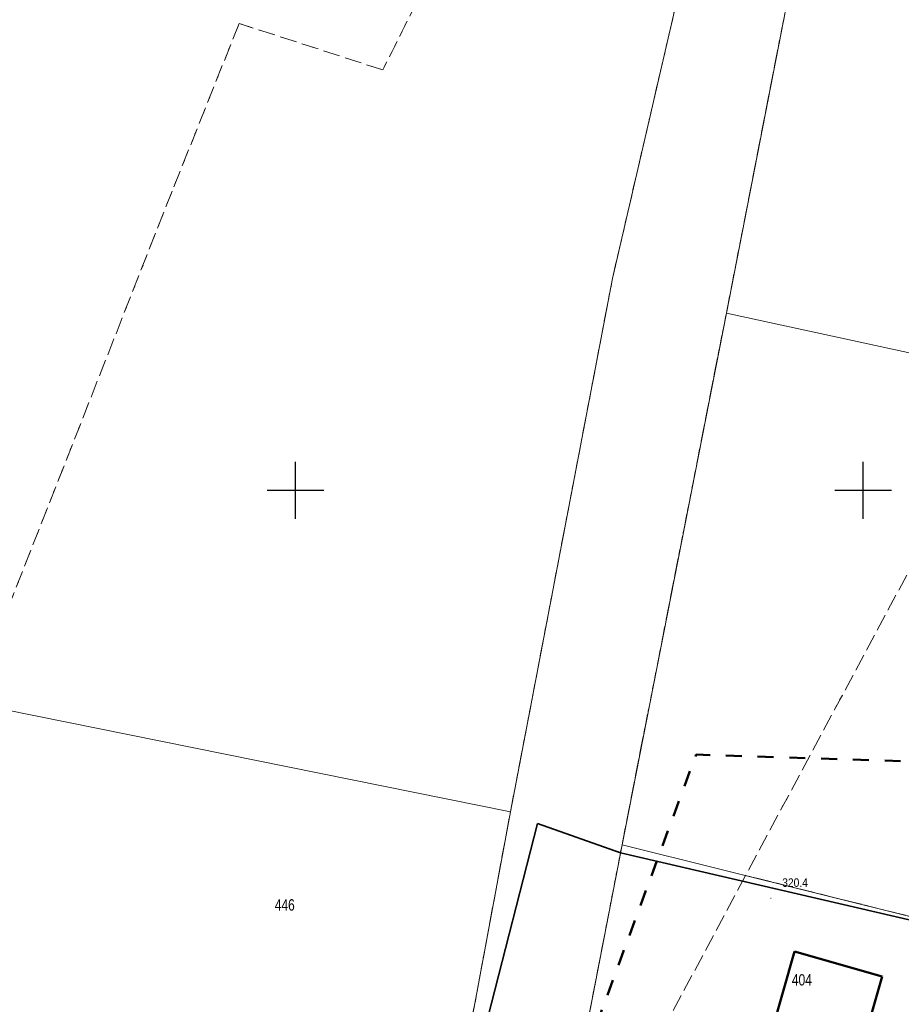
# Model space of a CAD drawing. Header units: metres. Extents: x 7523615 to 7533948, y 5492686 to 5502120.
# Tile 173 of 256: x 7531176 to 7531253, y 5496705 to 5496791. Entities that reach past the tile are written whole.
import ezdxf

# ---------------------------------------------------------------- set-up
doc = ezdxf.new("R2010")
doc.units = ezdxf.units.M
for name, pattern in [('1.4_1.4', [2.8, 1.4, -1.4]), ('219-500', [0]), ('egkk-500', [2, 1.5, -0.5]), ('egug-500', [1, 0.5, -0.5])]:
    doc.linetypes.add(name, pattern=pattern)
doc.layers.get('0').update_dxf_attribs({"color": 2, "lineweight": 5})
doc.styles.get("Standard").update_dxf_attribs({"font": 'Working1250', "width": 0.75})
doc.linetypes.add('902-500', pattern='A,3.75,0,[1,ksztalty.shx,S=0.5,R=0,X=0,Y=0],3.75', length=7.5)

# ---------------------------------------------------------------- blocks, each defined once
blk = doc.blocks.new('203')
at = {"linetype": 'Continuous', "lineweight": 0}
h = blk.add_hatch(color=0, dxfattribs=at)
edge = h.paths.add_edge_path()
edge.add_arc((0, 0), 0.045, 0, 360)
blk = doc.blocks.new('PW01')
at = {"linetype": 'Continuous', "lineweight": 13}
h = blk.add_hatch(color=0, dxfattribs=at)
edge = h.paths.add_edge_path()
edge.add_arc((0, 0), 0.045, 0, 360)
blk = doc.blocks.new('RAMKA500K')
at = {"color": 0}
for p, q in [((0, 247.5), (0, 250)), ((0, 250), (2.5, 250)), ((47.5, 250), (52.5, 250)), ((50, 247.5), (50, 250)), ((397.5, 250), (400, 250)), ((400, 247.5), (400, 250)), ((0, 0), (0, 2.5)), ((50, 0), (50, 2.5)), ((400, 0), (400, 2.5)), ((0, 0), (2.5, 0)), ((47.5, 0), (52.5, 0)), ((397.5, 0), (400, 0))]:
    blk.add_line(p, q, dxfattribs=at)

msp = doc.modelspace()

# ---------------------------------------------------------------- linework, layer by layer
at = {"layer": '217-kontur klasyfikacyjny', "color": 7, "linetype": 'egkk-500', "lineweight": 18, "flags": 128}
for points in [[(7531250.08, 5496871.82), (7531207.69, 5496787.03)], [(7531227.92, 5496768.66), (7531241.55, 5496827.51)], [(7531249.39, 5496824.2), (7531237.95, 5496765.6)], [(7531195.04, 5496791.12), (7531189.13, 5496776.36)], [(7531207.69, 5496787.03), (7531195.04, 5496791.12)], [(7531189.13, 5496776.36), (7531171.4, 5496731.29)], [(7531218.93, 5496721.67), (7531227.92, 5496768.66)], [(7531237.95, 5496765.6), (7531228.76, 5496718.78)], [(7531263.29, 5496760.15), (7531239.65, 5496716.07)], [(7531214.53, 5496698.01), (7531218.93, 5496721.67)], [(7531228.76, 5496718.78), (7531221.8, 5496682.79)], [(7531239.65, 5496716.07), (7531221.8, 5496682.79)], [(7531261.22, 5496710.7), (7531239.65, 5496716.07)]]:
    msp.add_lwpolyline(points, dxfattribs=at)
at = {"layer": '218-kontur użytku gruntowego', "color": 7, "linetype": 'egug-500', "lineweight": 18, "flags": 128}
for points in [[(7531250.08, 5496871.82), (7531207.69, 5496787.03)], [(7531227.92, 5496768.66), (7531241.55, 5496827.51)], [(7531237.95, 5496765.6), (7531249.39, 5496824.2)], [(7531195.04, 5496791.12), (7531189.13, 5496776.36)], [(7531207.69, 5496787.03), (7531195.04, 5496791.12)], [(7531189.13, 5496776.36), (7531171.4, 5496731.29)], [(7531218.93, 5496721.67), (7531227.92, 5496768.66)], [(7531228.76, 5496718.78), (7531237.95, 5496765.6)], [(7531263.29, 5496760.15), (7531239.65, 5496716.07)], [(7531214.53, 5496698.01), (7531218.93, 5496721.67)], [(7531221.8, 5496682.79), (7531228.76, 5496718.78)], [(7531239.65, 5496716.07), (7531221.8, 5496682.79)], [(7531239.65, 5496716.07), (7531261.22, 5496710.7)]]:
    msp.add_lwpolyline(points, dxfattribs=at)
at = {"layer": '219-działka ewidencyjna', "color": 3, "linetype": '219-500', "lineweight": 18, "flags": 128}
for points in [[(7531227.92, 5496768.66), (7531241.55, 5496827.51)], [(7531237.95, 5496765.6), (7531249.39, 5496824.2)], [(7531218.93, 5496721.67), (7531227.92, 5496768.66)], [(7531237.95, 5496765.6), (7531228.76, 5496718.78)], [(7531237.95, 5496765.6), (7531258.39, 5496761.18)], [(7531171.4, 5496731.29), (7531218.93, 5496721.67)], [(7531214.53, 5496698.01), (7531218.93, 5496721.67)], [(7531222.06, 5496684.16), (7531228.76, 5496718.78)], [(7531228.76, 5496718.78), (7531272.03, 5496708.01)]]:
    msp.add_lwpolyline(points, dxfattribs=at)
at = {"layer": '312-budynek ewidencyjny', "color": 7, "linetype": 'CONTINUOUS', "lineweight": 50, "flags": 128}
for points in [[(7531239.04, 5496692.13), (7531243.96, 5496709.37)], [(7531243.96, 5496709.37), (7531251.66, 5496707.17)], [(7531251.66, 5496707.17), (7531246.74, 5496689.93)]]:
    msp.add_lwpolyline(points, dxfattribs=at)
at = {"layer": 'ogrodzenie trwałe', "color": 7, "linetype": '902-500', "lineweight": 35, "flags": 128}
for points in [[(7531212.56, 5496686.48), (7531221.3, 5496720.64)], [(7531282.69, 5496705.05), (7531272.03, 5496708.01), (7531228.62, 5496718.08), (7531221.3, 5496720.64)]]:
    msp.add_lwpolyline(points, dxfattribs=at)
at = {"layer": 'Zakres', "color": 5, "linetype": '1.4_1.4', "lineweight": 50, "flags": 128}
msp.add_lwpolyline([(7531743.27, 5499246.67), (7531674.19, 5499075.04), (7531617.162, 5499130.015), (7531497.218, 5499019.596), (7531360.693, 5498909.882), (7531137.385, 5498723.263), (7530837.96, 5498471.05), (7530827.293, 5498468.557), (7530555.83, 5498209.93), (7530490.214, 5498246.484), (7530415.425, 5498175.928), (7530370.975, 5498140.65), (7530313.12, 5498105.373), (7530175.536, 5498113.134), (7530201.642, 5498273.295), (7530135.32, 5498299.4), (7530095.809, 5498250.012), (7529934.942, 5498278.939), (7529886.553, 5498254.598), (7529886.964, 5498227.434), (7529861.564, 5498166.05), (7529795.242, 5498157.584), (7529752.203, 5498064.45), (7529512.785, 5498134.242), (7529497.697, 5498245.624), (7529418.476, 5498260.595), (7529163.77, 5498290.228), (7529123.554, 5498137.123), (7529361.326, 5498088.439), (7529468.57, 5498017.178), (7529499.62, 5497998.73), (7529568.053, 5497998.128), (7529612.503, 5497967.789), (7529759.259, 5497962.851), (7529731.037, 5497742.012), (7529837.62, 5497773.434), (7529926.26, 5498000.98), (7530249.502, 5497965.967), (7530399.55, 5498036.463), (7530504.325, 5498041.167), (7530550.186, 5498000.245), (7530485.275, 5497939.567), (7530567.12, 5497896.528), (7530578.585, 5497865.954), (7530414.955, 5497723.667), (7530456.347, 5497670.633), (7530620.036, 5497828.677), (7530672.247, 5497834.44), (7530708.231, 5497874.656), (7530802.893, 5497949.739), (7531291.019, 5497844.846), (7531633.86, 5497783.346), (7531723.76, 5497752.948), (7531716.74, 5497689.82), (7531638.86, 5497701.8), (7531607.99, 5497651.877), (7531593.173, 5497646.233), (7531554.368, 5497551.688), (7531542.197, 5497533.109), (7531433.365, 5497444.091), (7531365.279, 5497382.708), (7531307.012, 5497340.61), (7531265.619, 5497313.74), (7531154.142, 5497225.545), (7531069.475, 5497140.173), (7531095.58, 5497066.795), (7531227.52, 5497061.86), (7531269.853, 5497013.879), (7531267.74, 5496900.28), (7531245.86, 5496824.79), (7531285.37, 5496797.98), (7531257.86, 5496726.01), (7531235.28, 5496726.72), (7531225.4, 5496699.91), (7531197.11, 5496699.88), (7531185.19, 5496624.41), (7531253.801, 5496571.672), (7531243.218, 5496477.481), (7531256.45, 5496456.49), (7531351.7, 5496436.03), (7531399.67, 5496549.62), (7531437.77, 5496640.64), (7531396.85, 5496663.92), (7531455.59, 5496799.214), (7531464.057, 5496818.264), (7531468.643, 5496848.955), (7531480.284, 5496877.178), (7531555.07, 5497002.95), (7531557.66, 5497022.169), (7531504.626, 5497031.871), (7531386.27, 5497072.44), (7531447.65, 5497179.68), (7531472.876, 5497186.563), (7531542.726, 5497165.75), (7531534.965, 5497117.772), (7531587.882, 5497105.777), (7531625.629, 5497206.319), (7531717.203, 5497165.383), (7531739.282, 5497219.078), (7531634.801, 5497264.88), (7531650.323, 5497306.508), (7531689.66, 5497342.67), (7531724.67, 5497377.51), (7531750.159, 5497383.413), (7531790.729, 5497415.163), (7531807.49, 5497435.8), (7531857.051, 5497525.936), (7531880.16, 5497531.76), (7531912.79, 5497579.205), (7531951.42, 5497582.56), (7531983.17, 5497634.77), (7532010.156, 5497686.449), (7532022.445, 5497715.671), (7532045.96, 5497826.68), (7532028.32, 5497890.18), (7532058.84, 5497978.726), (7532130.806, 5498096.73), (7532169.259, 5498228.668), (7532173.67, 5498272.59), (7532173.45, 5498329.02), (7532174.198, 5498362.371), (7532178.843, 5498457.798), (7532136.745, 5498585.562), (7532124.809, 5498799.345), (7532152.62, 5498813.574), (7532125.691, 5499032.472), (7532124.985, 5499095.267), (7532200.95, 5499066.75), (7532264.333, 5499123.018), (7532116.225, 5499183.814), (7531993.341, 5499227.793), (7531913.613, 5499254.722), (7531816.599, 5499290.941), (7531739.752, 5499297.761), (7531571.83, 5499328.1), (7531549.252, 5499297.761), (7531536.552, 5499281.533), (7531425.075, 5499226.5), (7531439.186, 5499201.805), (7531552.78, 5499254.722), (7531607.813, 5499273.772), (7531677.126, 5499271.215)], close=True, dxfattribs=at)

# ---------------------------------------------------------------- block references
at = {"layer": '203-punkt graniczny', "color": 3, "linetype": 'CONTINUOUS', "lineweight": 18}
for p in [(7531227.92, 5496768.66), (7531237.95, 5496765.6), (7531218.93, 5496721.67), (7531228.76, 5496718.78)]:
    msp.add_blockref('203', p, dxfattribs=at)
at = {"layer": 'pikieta naturalna', "color": 7, "linetype": 'CONTINUOUS', "lineweight": 13}
msp.add_blockref('PW01', (7531241.87, 5496714.07), dxfattribs=at)
at = {"layer": 'Wstawianie ramki sekcyjnej z opisem', "color": 7, "linetype": 'CONTINUOUS', "lineweight": 13}
for p in [(7530800, 5496750), (7531200, 5496750), (7530800, 5496500), (7531200, 5496500)]:
    msp.add_blockref('RAMKA500K', p, dxfattribs=at)

# ---------------------------------------------------------------- texts
at = {"layer": '211-numer działki ewidencyjnej', "color": 3, "linetype": 'CONTINUOUS', "lineweight": 18, "width": 0.79}
msp.add_text('446', height=1, dxfattribs=at).set_placement((7531198.17, 5496712.98))
at = {"layer": '312-oznaczenie budynku ewidencyjnego', "color": 7, "linetype": 'CONTINUOUS', "lineweight": 18, "width": 0.79}
msp.add_text('404', height=1, dxfattribs=at).set_placement((7531243.72, 5496706.38))
at = {"layer": 'pikieta naturalna-Atr2', "color": 7, "width": 0.9}
msp.add_text('320.4', height=0.75, dxfattribs=at).set_placement((7531242.87, 5496715.07))

doc.saveas('drawing.dxf')
